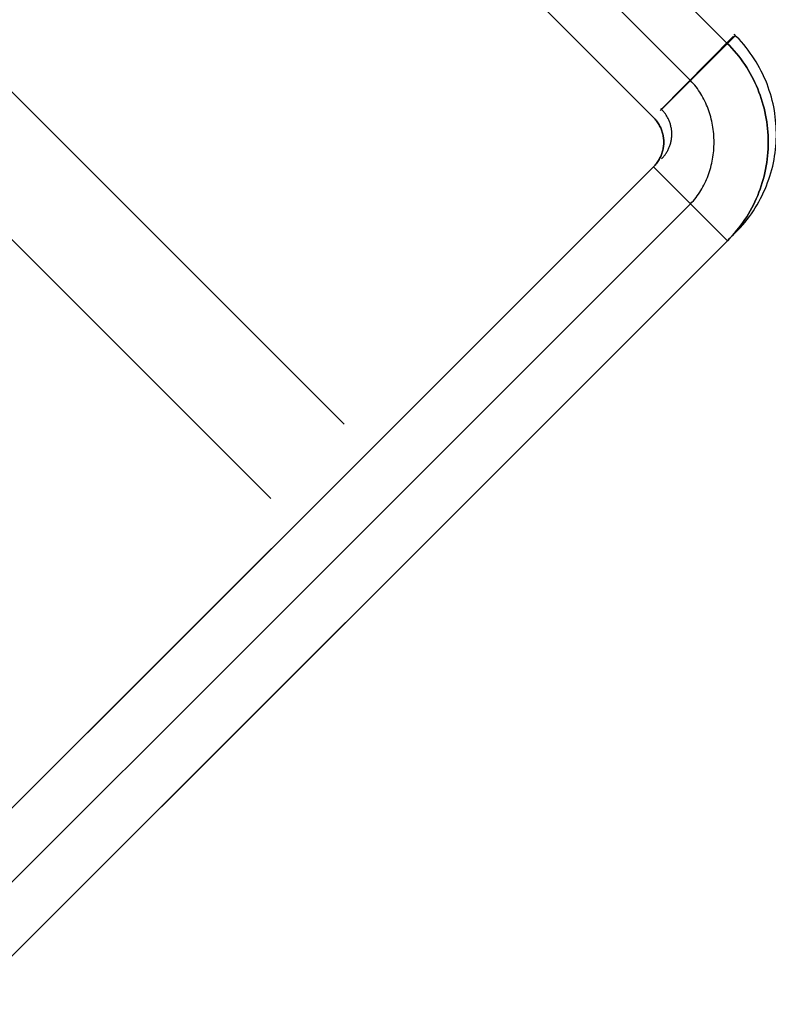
# Model space of a CAD drawing. Header units: millimetres. Extents: x -1690 to 192, y -898 to 54.
# Tile 182 of 256: x 181 to 192, y -876 to -862. Entities that reach past the tile are written whole.
import ezdxf

# ---------------------------------------------------------------- set-up
doc = ezdxf.new("R2010")
doc.units = ezdxf.units.MM
doc.header["$MEASUREMENT"] = 0
doc.layers.add('OVIDIO 186x93x72h', color=7, linetype='Continuous')

msp = doc.modelspace()

# ---------------------------------------------------------------- linework, layer by layer
at = {"layer": 'OVIDIO 186x93x72h'}
for points in [[(149.579, -831.387), (185.763, -867.571)], [(148.519, -832.448), (184.71, -868.639)], [(173.056, -844.963), (190.729, -862.637)], [(190.202, -863.879), (157.676, -896.405)], [(157.676, -896.405), (190.202, -863.879)], [(190.202, -863.879), (191.263, -864.94)], [(191.263, -864.94), (190.202, -863.879)], [(158.207, -896.936), (190.733, -864.409)], [(191.263, -864.94), (158.737, -897.466)], [(158.737, -897.466), (191.263, -864.94)], [(163.156, -890.925), (184.722, -869.359)], [(164.217, -891.986), (185.783, -870.42)]]:
    msp.add_lwpolyline(points, dxfattribs=at)
at = {"layer": 'OVIDIO 186x93x72h', "extrusion": (8.00265e-07, -8.00267e-07, 1)}
for points in [[(191.254, -862.102), (173.586, -844.433)], [(173.586, -844.433), (191.254, -862.102)]]:
    msp.add_lwpolyline(points, dxfattribs=at)
at = {"layer": 'OVIDIO 186x93x72h', "extrusion": (0.0004027, -0.000402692, 1)}
for points in [[(172.526, -845.495), (190.204, -863.172)], [(190.204, -863.172), (172.526, -845.495)]]:
    msp.add_lwpolyline(points, dxfattribs=at)
at = {"layer": 'OVIDIO 186x93x72h', "extrusion": (-0.000231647, 0.999885, 0.015188)}
for points in [[(-180.07, 730.565), (-191.055, 10.468)], [(-191.055, 10.468), (-180.07, 730.565)]]:
    msp.add_lwpolyline(points, dxfattribs=at)
at = {"layer": 'OVIDIO 186x93x72h', "extrusion": (-0.013974, -0.014217, 0.999801)}
for points in [[(191.199, -862.09), (190.147, -863.16)], [(190.147, -863.16), (191.199, -862.09)]]:
    msp.add_lwpolyline(points, dxfattribs=at)
at = {"layer": 'OVIDIO 186x93x72h', "extrusion": (-0.01522, -0.01522, 0.999768)}
msp.add_lwpolyline([(191.201, -862.095), (190.141, -863.156)], dxfattribs=at)
at = {"layer": 'OVIDIO 186x93x72h', "extrusion": (0.703976, 0.709897, 0.021523)}
for points in [[(-742.849, 7.653), (-742.84, 10.1), (-742.757, 727.844)], [(-742.757, 727.844), (-742.84, 10.1), (-742.849, 7.653)]]:
    msp.add_lwpolyline(points, dxfattribs=at)
at = {"layer": 'OVIDIO 186x93x72h', "extrusion": (-0.000231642, 0.999884, 0.015217)}
for points in [[(-179.186, 730.588), (-190.149, 10.491)], [(-180.686, 730.605), (-191.649, 10.515)]]:
    msp.add_lwpolyline(points, dxfattribs=at)
at = {"layer": 'OVIDIO 186x93x72h', "extrusion": (0.999884, -0.000231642, 0.015217)}
for points in [[(-874.798, 714.56), (-863.835, -5.523)], [(-863.835, -5.523), (-874.798, 714.56)], [(-864.895, -5.54), (-875.858, 714.544)], [(-875.858, 714.544), (-864.895, -5.54)]]:
    msp.add_lwpolyline(points, dxfattribs=at)
at = {"layer": 'OVIDIO 186x93x72h', "extrusion": (-0.015219, -0.015219, 0.999768)}
for points in [[(191.201, -864.924), (191.236, -864.888), (191.271, -864.85), (191.304, -864.812), (191.337, -864.774), (191.368, -864.734), (191.399, -864.693), (191.429, -864.652), (191.457, -864.61), (191.484, -864.567), (191.511, -864.524), (191.536, -864.48), (191.56, -864.435), (191.583, -864.39), (191.604, -864.344), (191.625, -864.298), (191.644, -864.252), (191.662, -864.205), (191.679, -864.158), (191.694, -864.111), (191.709, -864.064), (191.722, -864.016), (191.734, -863.968), (191.744, -863.921), (191.754, -863.873), (191.762, -863.825), (191.769, -863.778), (191.775, -863.731), (191.779, -863.683), (191.783, -863.636), (191.785, -863.589), (191.787, -863.543), (191.787, -863.497), (191.786, -863.45), (191.784, -863.404), (191.781, -863.357), (191.777, -863.31), (191.772, -863.263), (191.765, -863.215), (191.758, -863.168), (191.749, -863.12), (191.739, -863.073), (191.727, -863.025), (191.715, -862.977), (191.701, -862.93), (191.686, -862.883), (191.67, -862.836), (191.653, -862.789), (191.634, -862.742), (191.614, -862.696), (191.593, -862.65), (191.571, -862.605), (191.547, -862.56), (191.523, -862.516), (191.497, -862.472), (191.47, -862.429), (191.442, -862.386), (191.413, -862.345), (191.383, -862.304), (191.352, -862.264), (191.319, -862.224), (191.286, -862.186), (191.252, -862.148), (191.217, -862.111), (191.181, -862.076)], [(190.14, -863.863), (190.149, -863.854), (190.157, -863.845), (190.166, -863.836), (190.174, -863.826), (190.181, -863.817), (190.189, -863.807), (190.196, -863.797), (190.203, -863.786), (190.21, -863.776), (190.217, -863.765), (190.223, -863.754), (190.229, -863.743), (190.235, -863.731), (190.24, -863.72), (190.246, -863.708), (190.251, -863.697), (190.255, -863.685), (190.259, -863.673), (190.263, -863.661), (190.267, -863.649), (190.271, -863.636), (190.274, -863.624), (190.276, -863.612), (190.279, -863.6), (190.281, -863.587), (190.283, -863.575), (190.284, -863.562), (190.285, -863.55), (190.286, -863.538), (190.287, -863.525), (190.287, -863.513), (190.287, -863.501), (190.287, -863.489), (190.286, -863.477), (190.285, -863.464), (190.284, -863.452), (190.282, -863.44), (190.28, -863.427), (190.278, -863.415), (190.275, -863.403), (190.273, -863.39), (190.269, -863.378), (190.266, -863.366), (190.262, -863.354), (190.258, -863.342), (190.254, -863.33), (190.249, -863.318), (190.244, -863.306), (190.239, -863.295), (190.233, -863.283), (190.227, -863.272), (190.221, -863.261), (190.214, -863.25), (190.208, -863.239), (190.201, -863.229), (190.194, -863.218), (190.186, -863.208), (190.178, -863.198), (190.17, -863.189), (190.162, -863.179), (190.154, -863.17), (190.145, -863.161), (190.137, -863.152), (190.128, -863.144)]]:
    msp.add_lwpolyline(points, dxfattribs=at)
at = {"layer": 'OVIDIO 186x93x72h'}
for points in [[(191.263, -864.94, -2.626), (191.297, -864.905, -2.626), (191.331, -864.869, -2.626), (191.363, -864.832, -2.626), (191.395, -864.794, -2.626), (191.426, -864.756, -2.626), (191.455, -864.717, -2.626), (191.484, -864.677, -2.626), (191.512, -864.636, -2.626), (191.539, -864.595, -2.626), (191.564, -864.553, -2.626), (191.589, -864.511, -2.626), (191.613, -864.468, -2.626), (191.635, -864.424, -2.626), (191.657, -864.38, -2.626), (191.677, -864.336, -2.626), (191.697, -864.291, -2.626), (191.715, -864.245, -2.626), (191.732, -864.199, -2.626), (191.748, -864.153, -2.626), (191.763, -864.106, -2.626), (191.777, -864.059, -2.626), (191.789, -864.011, -2.626), (191.8, -863.963, -2.626), (191.811, -863.915, -2.626), (191.82, -863.867, -2.626), (191.827, -863.819, -2.626), (191.834, -863.77, -2.626), (191.84, -863.721, -2.626), (191.844, -863.672, -2.626), (191.847, -863.623, -2.626), (191.849, -863.574, -2.626), (191.849, -863.525, -2.626), (191.849, -863.476, -2.626), (191.847, -863.427, -2.626), (191.844, -863.378, -2.626), (191.839, -863.329, -2.626), (191.834, -863.281, -2.626), (191.827, -863.232, -2.626), (191.819, -863.183, -2.626), (191.81, -863.135, -2.626), (191.8, -863.087, -2.626), (191.789, -863.039, -2.626), (191.776, -862.992, -2.626), (191.763, -862.945, -2.626), (191.748, -862.898, -2.626), (191.732, -862.851, -2.626), (191.715, -862.805, -2.626), (191.697, -862.76, -2.626), (191.678, -862.714, -2.626), (191.657, -862.67, -2.626), (191.636, -862.625, -2.626), (191.613, -862.582, -2.626), (191.59, -862.538, -2.626), (191.565, -862.496, -2.626), (191.539, -862.453, -2.626), (191.512, -862.412, -2.626), (191.484, -862.371, -2.626), (191.455, -862.33, -2.626), (191.424, -862.29, -2.626), (191.392, -862.251, -2.626), (191.36, -862.213, -2.626), (191.326, -862.175, -2.626), (191.291, -862.138, -2.626), (191.254, -862.102, -2.626)], [(191.254, -862.102, -2.626), (191.291, -862.138, -2.626), (191.326, -862.175, -2.626), (191.36, -862.213, -2.626), (191.392, -862.251, -2.626), (191.424, -862.29, -2.626), (191.455, -862.33, -2.626), (191.484, -862.371, -2.626), (191.512, -862.412, -2.626), (191.539, -862.453, -2.626), (191.565, -862.496, -2.626), (191.59, -862.538, -2.626), (191.613, -862.582, -2.626), (191.636, -862.625, -2.626), (191.657, -862.67, -2.626), (191.678, -862.714, -2.626), (191.697, -862.76, -2.626), (191.715, -862.805, -2.626), (191.732, -862.851, -2.626), (191.748, -862.898, -2.626), (191.763, -862.945, -2.626), (191.776, -862.992, -2.626), (191.789, -863.039, -2.626), (191.8, -863.087, -2.626), (191.81, -863.135, -2.626), (191.819, -863.183, -2.626), (191.827, -863.232, -2.626), (191.834, -863.281, -2.626), (191.839, -863.329, -2.626), (191.844, -863.378, -2.626), (191.847, -863.427, -2.626), (191.849, -863.476, -2.626), (191.849, -863.525, -2.626), (191.849, -863.574, -2.626), (191.847, -863.623, -2.626), (191.844, -863.672, -2.626), (191.84, -863.721, -2.626), (191.834, -863.77, -2.626), (191.827, -863.819, -2.626), (191.82, -863.867, -2.626), (191.811, -863.915, -2.626), (191.8, -863.963, -2.626), (191.789, -864.011, -2.626), (191.777, -864.059, -2.626), (191.763, -864.106, -2.626), (191.748, -864.153, -2.626), (191.732, -864.199, -2.626), (191.715, -864.245, -2.626), (191.697, -864.291, -2.626), (191.677, -864.336, -2.626), (191.657, -864.38, -2.626), (191.635, -864.424, -2.626), (191.613, -864.468, -2.626), (191.589, -864.511, -2.626), (191.564, -864.553, -2.626), (191.539, -864.595, -2.626), (191.512, -864.636, -2.626), (191.484, -864.677, -2.626), (191.455, -864.717, -2.626), (191.426, -864.756, -2.626), (191.395, -864.794, -2.626), (191.363, -864.832, -2.626), (191.331, -864.869, -2.626), (191.297, -864.905, -2.626), (191.263, -864.94, -2.626)], [(190.733, -864.409, -2.626), (190.754, -864.387, -2.627), (190.774, -864.365, -2.627), (190.793, -864.342, -2.628), (190.812, -864.318, -2.628), (190.83, -864.294, -2.628), (190.848, -864.269, -2.629), (190.865, -864.245, -2.629), (190.881, -864.219, -2.629), (190.896, -864.193, -2.63), (190.911, -864.167, -2.63), (190.925, -864.14, -2.631), (190.939, -864.114, -2.631), (190.952, -864.086, -2.631), (190.964, -864.059, -2.632), (190.976, -864.031, -2.632), (190.987, -864.002, -2.632), (190.997, -863.974, -2.633), (191.006, -863.945, -2.633), (191.015, -863.916, -2.633), (191.024, -863.887, -2.634), (191.031, -863.857, -2.634), (191.038, -863.828, -2.634), (191.044, -863.798, -2.635), (191.05, -863.768, -2.635), (191.055, -863.738, -2.635), (191.059, -863.708, -2.636), (191.063, -863.677, -2.636), (191.066, -863.647, -2.636), (191.068, -863.617, -2.637), (191.07, -863.586, -2.637), (191.071, -863.556, -2.637), (191.071, -863.525, -2.638), (191.071, -863.494, -2.638), (191.07, -863.464, -2.638), (191.068, -863.433, -2.638), (191.066, -863.403, -2.639), (191.063, -863.372, -2.639), (191.059, -863.342, -2.639), (191.055, -863.312, -2.639), (191.05, -863.282, -2.64), (191.045, -863.252, -2.64), (191.038, -863.222, -2.64), (191.031, -863.193, -2.64), (191.024, -863.163, -2.64), (191.015, -863.134, -2.641), (191.007, -863.105, -2.641), (190.997, -863.076, -2.641), (190.987, -863.048, -2.641), (190.976, -863.019, -2.641), (190.964, -862.992, -2.641), (190.952, -862.964, -2.642), (190.939, -862.937, -2.642), (190.926, -862.91, -2.642), (190.912, -862.883, -2.642), (190.897, -862.857, -2.642), (190.881, -862.831, -2.642), (190.865, -862.806, -2.642), (190.848, -862.781, -2.642), (190.831, -862.756, -2.642), (190.812, -862.732, -2.642), (190.794, -862.709, -2.642), (190.774, -862.686, -2.643), (190.754, -862.663, -2.643), (190.733, -862.641, -2.643), (190.728, -862.636, -2.643)], [(190.202, -863.879, -2.626), (190.214, -863.867, -2.627), (190.225, -863.855, -2.629), (190.236, -863.842, -2.63), (190.246, -863.83, -2.631), (190.255, -863.816, -2.632), (190.265, -863.803, -2.633), (190.274, -863.789, -2.634), (190.282, -863.775, -2.635), (190.29, -863.761, -2.636), (190.298, -863.746, -2.637), (190.305, -863.731, -2.638), (190.311, -863.716, -2.639), (190.317, -863.701, -2.64), (190.323, -863.686, -2.641), (190.328, -863.67, -2.642), (190.332, -863.654, -2.643), (190.336, -863.638, -2.643), (190.34, -863.622, -2.644), (190.343, -863.606, -2.645), (190.345, -863.59, -2.646), (190.347, -863.574, -2.647), (190.348, -863.557, -2.648), (190.349, -863.541, -2.649), (190.349, -863.525, -2.65), (190.349, -863.508, -2.65), (190.348, -863.492, -2.651), (190.347, -863.476, -2.652), (190.345, -863.459, -2.652), (190.343, -863.443, -2.653), (190.34, -863.427, -2.653), (190.336, -863.411, -2.654), (190.332, -863.395, -2.654), (190.328, -863.38, -2.655), (190.323, -863.364, -2.655), (190.317, -863.349, -2.655), (190.311, -863.333, -2.656), (190.305, -863.318, -2.656), (190.298, -863.304, -2.656), (190.29, -863.289, -2.656), (190.282, -863.275, -2.656), (190.274, -863.261, -2.656), (190.265, -863.247, -2.656), (190.256, -863.234, -2.656), (190.246, -863.22, -2.656), (190.236, -863.208, -2.656), (190.225, -863.195, -2.656), (190.214, -863.183, -2.656), (190.203, -863.171, -2.656)], [(190.203, -863.171, -2.656), (190.214, -863.183, -2.656), (190.225, -863.195, -2.656), (190.236, -863.208, -2.656), (190.246, -863.22, -2.656), (190.256, -863.234, -2.656), (190.265, -863.247, -2.656), (190.274, -863.261, -2.656), (190.282, -863.275, -2.656), (190.29, -863.289, -2.656), (190.298, -863.304, -2.656), (190.305, -863.318, -2.656), (190.311, -863.333, -2.656), (190.317, -863.349, -2.655), (190.323, -863.364, -2.655), (190.328, -863.38, -2.655), (190.332, -863.395, -2.654), (190.336, -863.411, -2.654), (190.34, -863.427, -2.653), (190.343, -863.443, -2.653), (190.345, -863.459, -2.652), (190.347, -863.476, -2.652), (190.348, -863.492, -2.651), (190.349, -863.508, -2.65), (190.349, -863.525, -2.65), (190.349, -863.541, -2.649), (190.348, -863.557, -2.648), (190.347, -863.574, -2.647), (190.345, -863.59, -2.646), (190.343, -863.606, -2.645), (190.34, -863.622, -2.644), (190.336, -863.638, -2.643), (190.332, -863.654, -2.643), (190.328, -863.67, -2.642), (190.323, -863.686, -2.641), (190.317, -863.701, -2.64), (190.311, -863.716, -2.639), (190.305, -863.731, -2.638), (190.298, -863.746, -2.637), (190.29, -863.761, -2.636), (190.282, -863.775, -2.635), (190.274, -863.789, -2.634), (190.265, -863.803, -2.633), (190.255, -863.816, -2.632), (190.246, -863.83, -2.631), (190.236, -863.842, -2.63), (190.225, -863.855, -2.629), (190.214, -863.867, -2.627), (190.202, -863.879, -2.626)]]:
    msp.add_polyline3d(points, dxfattribs=at)

doc.saveas('drawing.dxf')
